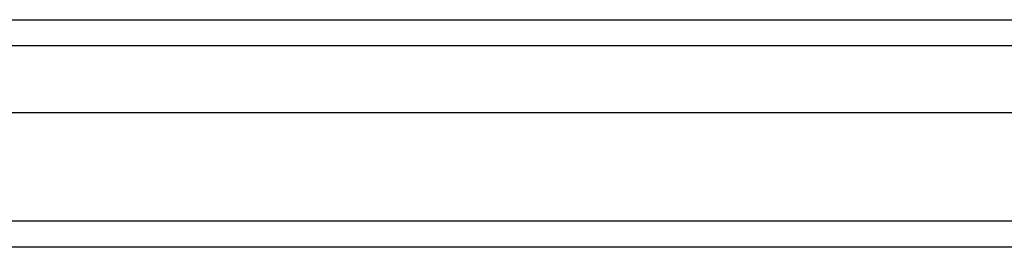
# Model space of a CAD drawing. Header units: inches. Extents: x 12 to 202, y 14 to 131.
# Tile 10 of 56: x 91.574 to 95.324, y 55.218 to 56.084. Entities that reach past the tile are written whole.
import ezdxf

# ---------------------------------------------------------------- set-up
doc = ezdxf.new("R2010")
doc.units = ezdxf.units.IN
doc.header["$MEASUREMENT"] = 0
doc.layers.add('Visible Edges(ANSI)', color=7, linetype='Continuous', lineweight=25)
doc.layers.add('Visible Tangent Edges(ANSI)', color=7, linetype='Continuous', lineweight=25)

msp = doc.modelspace()

# ---------------------------------------------------------------- linework, layer by layer
at = {"layer": 'Visible Edges(ANSI)'}
for p, q in [((88.7894, 56.0837), (116.8591, 56.0837)), ((117.1156, 55.7294), (88.5329, 55.7294)), ((117.7253, 55.2176), (87.9233, 55.2176))]:
    msp.add_line(p, q, dxfattribs=at)
at = {"layer": 'Visible Tangent Edges(ANSI)'}
for p, q in [((117.0571, 55.9847), (88.5914, 55.9847)), ((117.7253, 55.3166), (87.9233, 55.3166))]:
    msp.add_line(p, q, dxfattribs=at)

doc.saveas('drawing.dxf')
